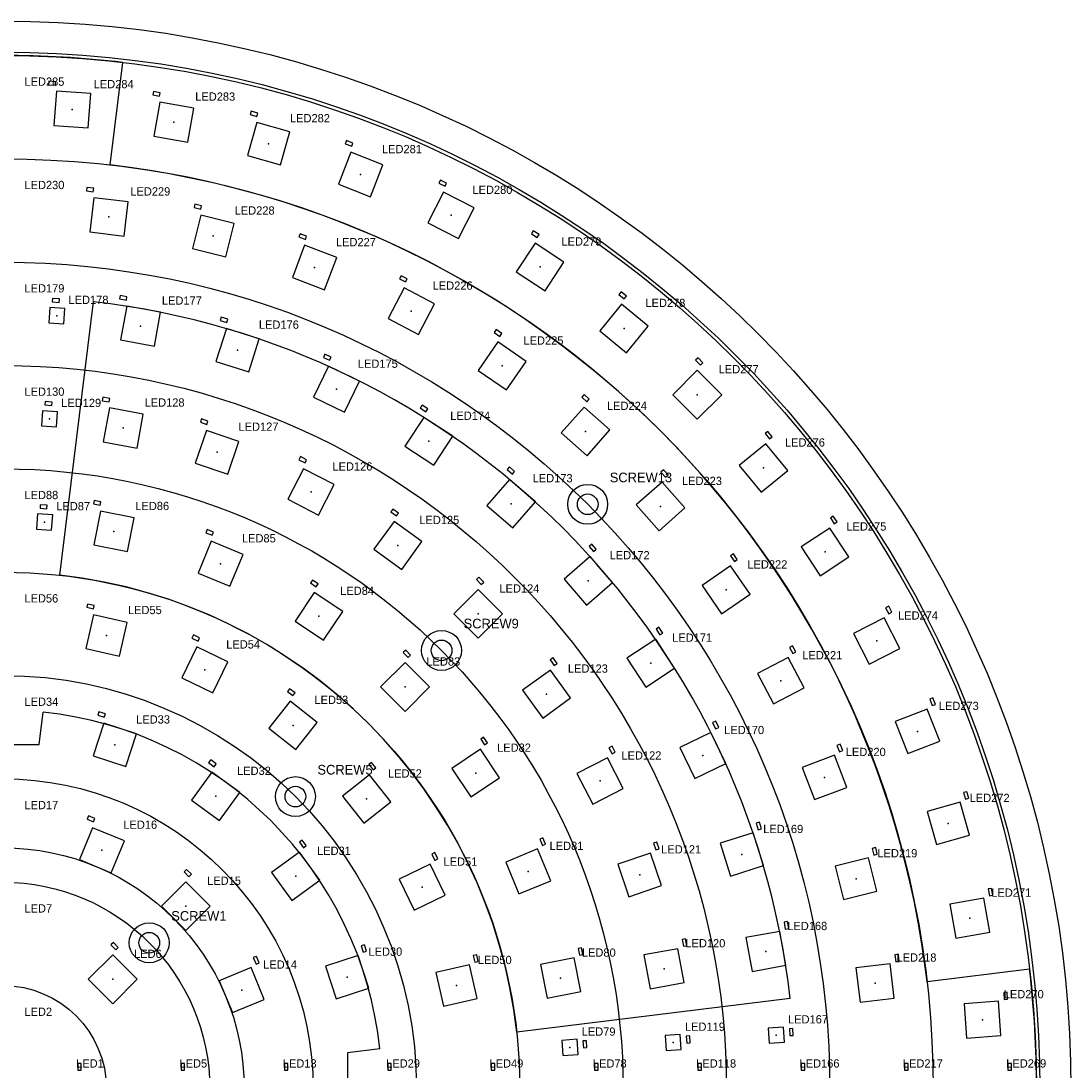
# Model space of a CAD drawing. Header units: millimetres. Extents: x -155 to 155, y -155 to 155.
# Tile 4 of 4: x 3 to 155, y 3 to 155. Entities that reach past the tile are written whole.
import ezdxf

# ---------------------------------------------------------------- set-up
doc = ezdxf.new("R2010")
doc.units = ezdxf.units.MM
for name, color, linetype in [('CAP_0402_BODY', 3, 'CONTINUOUS'), ('LABELS', 7, 'CONTINUOUS'), ('LED_2020_BODY', 30, 'CONTINUOUS'), ('LED_5050_BODY', 5, 'CONTINUOUS'), ('LED_CENTRES', 8, 'CONTINUOUS'), ('MOUNT_DRILL', 2, 'CONTINUOUS'), ('MOUNT_PAD_OD', 2, 'CONTINUOUS'), ('PCB_OUTLINE', 7, 'CONTINUOUS'), ('RING_BOUNDARIES', 8, 'CONTINUOUS'), ('SENSOR_REF', 9, 'CONTINUOUS'), ('TARGET_PATTERN', 1, 'CONTINUOUS')]:
    doc.layers.add(name, color=color, linetype=linetype)

msp = doc.modelspace()

# ---------------------------------------------------------------- linework, layer by layer
at = {"layer": 'CAP_0402_BODY'}
for p, q in [((6.63, 146.25), (6.6, 145.75)), ((6.6, 145.75), (7.6, 145.68)), ((7.63, 146.18), (6.63, 146.25)), ((7.6, 145.68), (7.63, 146.18)), ((21.82, 144.76), (21.73, 144.27)), ((21.73, 144.27), (22.72, 144.1)), ((22.81, 144.59), (21.82, 144.76)), ((22.72, 144.1), (22.81, 144.59)), ((36.02, 141.9), (35.88, 141.41)), ((36.98, 141.63), (36.02, 141.9)), ((35.88, 141.41), (36.85, 141.14)), ((36.85, 141.14), (36.98, 141.63)), ((49.85, 137.65), (49.67, 137.18)), ((49.67, 137.18), (50.6, 136.82)), ((50.78, 137.28), (49.85, 137.65)), ((50.6, 136.82), (50.78, 137.28)), ((63.49, 131.92), (63.26, 131.47)), ((63.26, 131.47), (64.15, 131.01)), ((64.37, 131.46), (63.49, 131.92)), ((64.15, 131.01), (64.37, 131.46)), ((12.16, 130.84), (12.1, 130.34)), ((12.1, 130.34), (13.09, 130.22)), ((13.15, 130.72), (12.16, 130.84)), ((13.09, 130.22), (13.15, 130.72)), ((27.84, 128.42), (27.72, 127.93)), ((28.81, 128.18), (27.84, 128.42)), ((28.69, 127.69), (28.81, 128.18)), ((27.72, 127.93), (28.69, 127.69)), ((43.12, 124.13), (42.94, 123.66)), ((42.94, 123.66), (43.88, 123.3)), ((44.05, 123.77), (43.12, 124.13)), ((43.88, 123.3), (44.05, 123.77)), ((76.95, 124.54), (76.68, 124.12)), ((76.68, 124.12), (77.51, 123.58)), ((77.79, 124), (76.95, 124.54)), ((77.51, 123.58), (77.79, 124)), ((57.77, 118.02), (57.53, 117.58)), ((57.53, 117.58), (58.42, 117.12)), ((58.65, 117.56), (57.77, 118.02)), ((58.42, 117.12), (58.65, 117.56)), ((7.17, 114.73), (7.14, 114.23)), ((8.17, 114.66), (7.17, 114.73)), ((8.14, 114.16), (8.17, 114.66)), ((17, 115.16), (16.91, 114.67)), ((16.91, 114.67), (17.89, 114.49)), ((17.98, 114.98), (17, 115.16)), ((17.89, 114.49), (17.98, 114.98)), ((89.7, 115.7), (89.38, 115.31)), ((89.38, 115.31), (90.16, 114.68)), ((90.47, 115.07), (89.7, 115.7)), ((90.16, 114.68), (90.47, 115.07)), ((7.14, 114.23), (8.14, 114.16)), ((31.67, 112.02), (31.52, 111.54)), ((31.52, 111.54), (32.47, 111.24)), ((32.62, 111.72), (31.67, 112.02)), ((32.47, 111.24), (32.62, 111.72)), ((71.57, 110.2), (71.29, 109.79)), ((71.29, 109.79), (72.11, 109.22)), ((72.39, 109.63), (71.57, 110.2)), ((72.11, 109.22), (72.39, 109.63)), ((46.71, 106.63), (46.49, 106.18)), ((46.49, 106.18), (47.39, 105.75)), ((47.61, 106.2), (46.71, 106.63)), ((47.39, 105.75), (47.61, 106.2)), ((100.87, 106.1), (100.52, 105.75)), ((100.52, 105.75), (101.22, 105.04)), ((101.58, 105.39), (100.87, 106.1)), ((101.22, 105.04), (101.58, 105.39)), ((84.33, 100.77), (84, 100.4)), ((85.08, 100.11), (84.33, 100.77)), ((6.1, 99.77), (6.07, 99.27)), ((6.07, 99.27), (7.06, 99.2)), ((7.1, 99.7), (6.1, 99.77)), ((7.06, 99.2), (7.1, 99.7)), ((14.49, 100.38), (14.4, 99.89)), ((14.4, 99.89), (15.39, 99.71)), ((15.47, 100.2), (14.49, 100.38)), ((15.39, 99.71), (15.47, 100.2)), ((60.82, 99.26), (60.54, 98.84)), ((61.66, 98.71), (60.82, 99.26)), ((84, 100.4), (84.75, 99.73)), ((84.75, 99.73), (85.08, 100.11)), ((60.54, 98.84), (61.38, 98.29)), ((61.38, 98.29), (61.66, 98.71)), ((28.79, 97.25), (28.63, 96.77)), ((28.63, 96.77), (29.58, 96.45)), ((29.74, 96.93), (28.79, 97.25)), ((29.58, 96.45), (29.74, 96.93)), ((111.02, 95.43), (110.63, 95.11)), ((110.63, 95.11), (111.26, 94.34)), ((111.65, 94.65), (111.02, 95.43)), ((111.26, 94.34), (111.65, 94.65)), ((43.17, 91.77), (42.94, 91.33)), ((44.06, 91.31), (43.17, 91.77)), ((42.94, 91.33), (43.83, 90.87)), ((43.83, 90.87), (44.06, 91.31)), ((73.49, 90.28), (73.16, 89.9)), ((74.25, 89.62), (73.49, 90.28)), ((73.16, 89.9), (73.92, 89.24)), ((73.92, 89.24), (74.25, 89.62)), ((95.86, 89.87), (95.49, 89.54)), ((95.49, 89.54), (96.15, 88.79)), ((96.53, 89.12), (95.86, 89.87)), ((96.15, 88.79), (96.53, 89.12)), ((13.22, 85.41), (13.12, 84.92)), ((14.2, 85.22), (13.22, 85.41)), ((5.4, 84.78), (5.36, 84.28)), ((5.36, 84.28), (6.36, 84.21)), ((6.4, 84.71), (5.4, 84.78)), ((6.36, 84.21), (6.4, 84.71)), ((13.12, 84.92), (14.1, 84.73)), ((14.1, 84.73), (14.2, 85.22)), ((56.58, 84.17), (56.28, 83.76)), ((57.39, 83.58), (56.58, 84.17)), ((56.28, 83.76), (57.09, 83.18)), ((57.09, 83.18), (57.39, 83.58)), ((120.5, 83.14), (120.08, 82.87)), ((120.08, 82.87), (120.62, 82.03)), ((121.04, 82.31), (120.5, 83.14)), ((120.62, 82.03), (121.04, 82.31)), ((29.63, 81.19), (29.44, 80.73)), ((30.55, 80.81), (29.63, 81.19)), ((30.36, 80.35), (30.55, 80.81)), ((29.44, 80.73), (30.36, 80.35)), ((85.43, 79.08), (85.05, 78.75)), ((85.05, 78.75), (85.7, 78)), ((86.08, 78.32), (85.43, 79.08)), ((85.7, 78), (86.08, 78.32)), ((106, 77.66), (105.59, 77.38)), ((105.59, 77.38), (106.15, 76.55)), ((106.57, 76.84), (106, 77.66)), ((106.15, 76.55), (106.57, 76.84)), ((44.9, 73.85), (44.62, 73.44)), ((44.62, 73.44), (45.45, 72.88)), ((45.73, 73.3), (44.9, 73.85)), ((45.45, 72.88), (45.73, 73.3)), ((69.05, 74.28), (68.7, 73.93)), ((68.7, 73.93), (69.4, 73.22)), ((69.76, 73.57), (69.05, 74.28)), ((69.4, 73.22), (69.76, 73.57)), ((12.27, 70.38), (12.16, 69.9)), ((13.24, 70.16), (12.27, 70.38)), ((13.13, 69.67), (13.24, 70.16)), ((12.16, 69.9), (13.13, 69.67)), ((128.54, 70.07), (128.09, 69.84)), ((128.09, 69.84), (128.55, 68.95)), ((129, 69.18), (128.54, 70.07)), ((128.55, 68.95), (129, 69.18)), ((27.62, 65.89), (27.41, 65.44)), ((28.52, 65.46), (27.62, 65.89)), ((95.19, 67), (94.77, 66.73)), ((94.77, 66.73), (95.32, 65.89)), ((95.74, 66.17), (95.19, 67)), ((95.32, 65.89), (95.74, 66.17)), ((27.41, 65.44), (28.31, 65.01)), ((28.31, 65.01), (28.52, 65.46)), ((114.59, 64.32), (114.14, 64.09)), ((114.14, 64.09), (114.61, 63.2)), ((115.05, 63.43), (114.59, 64.32)), ((58.44, 63.67), (58.09, 63.32)), ((58.09, 63.32), (58.8, 62.61)), ((59.15, 62.97), (58.44, 63.67)), ((58.8, 62.61), (59.15, 62.97)), ((79.82, 62.57), (79.41, 62.27)), ((80.41, 61.76), (79.82, 62.57)), ((114.61, 63.2), (115.05, 63.43)), ((79.41, 62.27), (80, 61.46)), ((80, 61.46), (80.41, 61.76)), ((41.59, 58.09), (41.28, 57.7)), ((42.38, 57.47), (41.59, 58.09)), ((41.28, 57.7), (42.06, 57.08)), ((42.06, 57.08), (42.38, 57.47)), ((134.95, 56.74), (134.49, 56.56)), ((134.49, 56.56), (134.85, 55.63)), ((135.32, 55.81), (134.95, 56.74)), ((134.85, 55.63), (135.32, 55.81)), ((13.89, 54.74), (13.74, 54.26)), ((13.74, 54.26), (14.69, 53.95)), ((14.85, 54.43), (13.89, 54.74)), ((14.69, 53.95), (14.85, 54.43)), ((103.45, 53.39), (102.99, 53.17)), ((103.88, 52.48), (103.45, 53.39)), ((102.99, 53.17), (103.42, 52.27)), ((103.42, 52.27), (103.88, 52.48)), ((69.74, 51.05), (69.33, 50.77)), ((69.33, 50.77), (69.88, 49.94)), ((70.3, 50.22), (69.74, 51.05)), ((69.88, 49.94), (70.3, 50.22)), ((88.38, 49.75), (87.93, 49.52)), ((87.93, 49.52), (88.39, 48.63)), ((88.84, 48.86), (88.38, 49.75)), ((88.39, 48.63), (88.84, 48.86)), ((121.5, 50.04), (121.03, 49.86)), ((121.03, 49.86), (121.39, 48.92)), ((121.39, 48.92), (121.86, 49.1)), ((121.86, 49.1), (121.5, 50.04)), ((30.13, 47.76), (29.83, 47.36)), ((29.83, 47.36), (30.64, 46.77)), ((30.94, 47.18), (30.13, 47.76)), ((53.48, 47.38), (53.09, 47.07)), ((54.1, 46.6), (53.48, 47.38)), ((30.64, 46.77), (30.94, 47.18)), ((53.09, 47.07), (53.71, 46.29)), ((53.71, 46.29), (54.1, 46.6)), ((139.89, 43.14), (139.41, 43.01)), ((139.41, 43.01), (139.68, 42.05)), ((140.17, 42.18), (139.89, 43.14)), ((139.68, 42.05), (140.17, 42.18)), ((12.41, 39.62), (12.21, 39.16)), ((12.21, 39.16), (13.14, 38.77)), ((13.33, 39.24), (12.41, 39.62)), ((13.14, 38.77), (13.33, 39.24)), ((109.78, 38.72), (109.3, 38.57)), ((109.3, 38.57), (109.61, 37.62)), ((110.08, 37.77), (109.78, 38.72)), ((109.61, 37.62), (110.08, 37.77)), ((43.41, 36.12), (43.01, 35.82)), ((43.01, 35.82), (43.6, 35.01)), ((44, 35.31), (43.41, 36.12)), ((43.6, 35.01), (44, 35.31)), ((78.36, 36.46), (77.9, 36.27)), ((77.9, 36.27), (78.28, 35.35)), ((78.28, 35.35), (78.74, 35.54)), ((78.74, 35.54), (78.36, 36.46)), ((94.89, 35.8), (94.41, 35.65)), ((94.41, 35.65), (94.73, 34.7)), ((95.21, 34.86), (94.89, 35.8)), ((62.68, 34.29), (62.23, 34.07)), ((62.23, 34.07), (62.66, 33.17)), ((63.11, 33.39), (62.68, 34.29)), ((94.73, 34.7), (95.21, 34.86)), ((126.65, 35.03), (126.16, 34.91)), ((126.16, 34.91), (126.4, 33.94)), ((126.4, 33.94), (126.89, 34.06)), ((126.89, 34.06), (126.65, 35.03)), ((62.66, 33.17), (63.11, 33.39)), ((26.62, 31.86), (26.27, 31.5)), ((26.27, 31.5), (26.98, 30.79)), ((27.33, 31.15), (26.62, 31.86)), ((26.98, 30.79), (27.33, 31.15)), ((143.47, 29.11), (142.98, 29.02)), ((142.98, 29.02), (143.16, 28.04)), ((143.65, 28.12), (143.47, 29.11)), ((143.16, 28.04), (143.65, 28.12)), ((113.85, 24.28), (113.36, 24.19)), ((113.36, 24.19), (113.53, 23.21)), ((113.53, 23.21), (114.03, 23.29)), ((114.03, 23.29), (113.85, 24.28)), ((99.05, 21.77), (98.56, 21.68)), ((98.56, 21.68), (98.74, 20.7)), ((99.23, 20.79), (99.05, 21.77)), ((16.02, 21.25), (15.66, 20.9)), ((15.66, 20.9), (16.37, 20.19)), ((16.72, 20.54), (16.02, 21.25)), ((16.37, 20.19), (16.72, 20.54)), ((52.45, 20.93), (51.97, 20.78)), ((51.97, 20.78), (52.28, 19.83)), ((52.28, 19.83), (52.76, 19.98)), ((52.76, 19.98), (52.45, 20.93)), ((83.97, 20.47), (83.48, 20.38)), ((83.48, 20.38), (83.67, 19.4)), ((84.16, 19.49), (83.97, 20.47)), ((98.74, 20.7), (99.23, 20.79)), ((36.79, 19.24), (36.32, 19.05)), ((36.32, 19.05), (36.71, 18.13)), ((36.71, 18.13), (37.17, 18.32)), ((37.17, 18.32), (36.79, 19.24)), ((68.74, 19.48), (68.25, 19.37)), ((68.25, 19.37), (68.47, 18.4)), ((68.47, 18.4), (68.96, 18.51)), ((68.96, 18.51), (68.74, 19.48)), ((83.67, 19.4), (84.16, 19.49)), ((129.95, 19.51), (129.45, 19.45)), ((129.45, 19.45), (129.57, 18.45)), ((129.57, 18.45), (130.07, 18.51)), ((130.07, 18.51), (129.95, 19.51)), ((145.72, 14.02), (145.23, 13.98)), ((145.23, 13.98), (145.3, 12.98)), ((145.79, 13.02), (145.72, 14.02)), ((145.3, 12.98), (145.79, 13.02)), ((99.66, 7.7), (99.16, 7.66)), ((99.16, 7.66), (99.23, 6.66)), ((99.73, 6.7), (99.66, 7.7)), ((114.62, 8.77), (114.12, 8.74)), ((114.12, 8.74), (114.19, 7.74)), ((114.19, 7.74), (114.69, 7.77)), ((114.69, 7.77), (114.62, 8.77)), ((84.67, 6.99), (84.17, 6.96)), ((84.17, 6.96), (84.24, 5.96)), ((84.74, 6), (84.67, 6.99)), ((99.23, 6.66), (99.73, 6.7)), ((84.24, 5.96), (84.74, 6)), ((11.35, 3.7), (10.85, 3.7)), ((10.85, 3.7), (10.85, 2.7)), ((11.35, 2.7), (11.35, 3.7)), ((26.35, 3.7), (25.85, 3.7)), ((25.85, 3.7), (25.85, 2.7)), ((26.35, 2.7), (26.35, 3.7)), ((41.35, 3.7), (40.85, 3.7)), ((40.85, 3.7), (40.85, 2.7)), ((41.35, 2.7), (41.35, 3.7)), ((56.35, 3.7), (55.85, 3.7)), ((55.85, 3.7), (55.85, 2.7)), ((56.35, 2.7), (56.35, 3.7)), ((71.35, 3.7), (70.85, 3.7)), ((70.85, 3.7), (70.85, 2.7)), ((71.35, 2.7), (71.35, 3.7)), ((86.35, 3.7), (85.85, 3.7)), ((85.85, 3.7), (85.85, 2.7)), ((86.35, 2.7), (86.35, 3.7)), ((101.35, 3.7), (100.85, 3.7)), ((100.85, 3.7), (100.85, 2.7)), ((101.35, 2.7), (101.35, 3.7)), ((116.35, 3.7), (115.85, 3.7)), ((115.85, 3.7), (115.85, 2.7)), ((116.35, 2.7), (116.35, 3.7)), ((131.35, 3.7), (130.85, 3.7)), ((130.85, 3.7), (130.85, 2.7)), ((131.35, 2.7), (131.35, 3.7)), ((146.35, 3.7), (145.85, 3.7)), ((145.85, 3.7), (145.85, 2.7)), ((146.35, 2.7), (146.35, 3.7)), ((10.85, 2.7), (11.35, 2.7)), ((25.85, 2.7), (26.35, 2.7)), ((40.85, 2.7), (41.35, 2.7)), ((55.85, 2.7), (56.35, 2.7)), ((70.85, 2.7), (71.35, 2.7)), ((85.85, 2.7), (86.35, 2.7)), ((100.85, 2.7), (101.35, 2.7)), ((115.85, 2.7), (116.35, 2.7)), ((130.85, 2.7), (131.35, 2.7)), ((145.85, 2.7), (146.35, 2.7))]:
    msp.add_line(p, q, dxfattribs=at)
at = {"layer": 'LED_2020_BODY'}
for p, q in [((6.78, 113.4), (6.63, 111.21)), ((8.98, 113.25), (6.78, 113.4)), ((8.82, 111.06), (8.98, 113.25)), ((6.63, 111.21), (8.82, 111.06)), ((5.71, 98.44), (5.56, 96.25)), ((7.9, 98.29), (5.71, 98.44)), ((7.75, 96.09), (7.9, 98.29)), ((5.56, 96.25), (7.75, 96.09)), ((5, 83.46), (4.84, 81.26)), ((7.2, 83.3), (5, 83.46)), ((7.03, 81.1), (7.2, 83.3)), ((4.84, 81.26), (7.03, 81.1)), ((98.29, 7.9), (96.09, 7.75)), ((96.09, 7.75), (96.25, 5.56)), ((98.44, 5.71), (98.29, 7.9)), ((113.25, 8.98), (111.06, 8.82)), ((111.06, 8.82), (111.21, 6.63)), ((113.4, 6.78), (113.25, 8.98)), ((83.3, 7.2), (81.1, 7.03)), ((81.1, 7.03), (81.26, 4.84)), ((83.46, 5), (83.3, 7.2)), ((111.21, 6.63), (113.4, 6.78)), ((81.26, 4.84), (83.46, 5)), ((96.25, 5.56), (98.44, 5.71))]:
    msp.add_line(p, q, dxfattribs=at)
at = {"layer": 'LED_5050_BODY'}
for p, q in [((7.74, 144.82), (7.38, 139.83)), ((12.72, 144.46), (7.74, 144.82)), ((12.37, 139.47), (12.72, 144.46)), ((22.77, 143.22), (21.9, 138.3)), ((27.69, 142.35), (22.77, 143.22)), ((26.82, 137.43), (27.69, 142.35)), ((36.81, 140.27), (35.46, 135.46)), ((41.62, 138.92), (36.81, 140.27)), ((7.38, 139.83), (12.37, 139.47)), ((40.27, 134.11), (41.62, 138.92)), ((21.9, 138.3), (26.82, 137.43)), ((50.48, 135.95), (48.66, 131.3)), ((55.13, 134.13), (50.48, 135.95)), ((35.46, 135.46), (40.27, 134.11)), ((53.31, 129.48), (55.13, 134.13)), ((48.66, 131.3), (53.31, 129.48)), ((63.94, 130.17), (61.66, 125.72)), ((68.39, 127.89), (63.94, 130.17)), ((13.19, 129.35), (12.59, 124.39)), ((18.15, 128.75), (13.19, 129.35)), ((17.55, 123.79), (18.15, 128.75)), ((28.68, 126.82), (27.49, 121.97)), ((33.54, 125.62), (28.68, 126.82)), ((66.1, 123.44), (68.39, 127.89)), ((32.34, 120.77), (33.54, 125.62)), ((61.66, 125.72), (66.1, 123.44)), ((12.59, 124.39), (17.55, 123.79)), ((27.49, 121.97), (32.34, 120.77)), ((43.76, 122.44), (41.99, 117.76)), ((48.44, 120.67), (43.76, 122.44)), ((77.21, 122.76), (74.48, 118.57)), ((81.4, 120.02), (77.21, 122.76)), ((46.66, 115.99), (48.44, 120.67)), ((78.67, 115.84), (81.4, 120.02)), ((41.99, 117.76), (46.66, 115.99)), ((74.48, 118.57), (78.67, 115.84)), ((58.2, 116.27), (55.88, 111.84)), ((62.63, 113.95), (58.2, 116.27)), ((17.94, 113.62), (17.05, 108.7)), ((22.86, 112.73), (17.94, 113.62)), ((60.3, 109.52), (62.63, 113.95)), ((89.77, 113.89), (86.61, 110.02)), ((93.65, 110.73), (89.77, 113.89)), ((21.97, 107.81), (22.86, 112.73)), ((55.88, 111.84), (60.3, 109.52)), ((32.41, 110.37), (30.89, 105.6)), ((37.17, 108.86), (32.41, 110.37)), ((86.61, 110.02), (90.48, 106.86)), ((90.48, 106.86), (93.65, 110.73)), ((17.05, 108.7), (21.97, 107.81)), ((35.66, 104.09), (37.17, 108.86)), ((71.79, 108.41), (68.95, 104.29)), ((75.91, 105.57), (71.79, 108.41)), ((30.89, 105.6), (35.66, 104.09)), ((73.07, 101.45), (75.91, 105.57)), ((47.21, 104.89), (45.06, 100.38)), ((51.72, 102.74), (47.21, 104.89)), ((68.95, 104.29), (73.07, 101.45)), ((100.76, 104.3), (97.23, 100.76)), ((104.3, 100.76), (100.76, 104.3)), ((49.57, 98.23), (51.72, 102.74)), ((97.23, 100.76), (100.76, 97.23)), ((100.76, 97.23), (104.3, 100.76)), ((45.06, 100.38), (49.57, 98.23)), ((15.43, 98.83), (14.54, 93.91)), ((20.35, 97.94), (15.43, 98.83)), ((19.45, 93.02), (20.35, 97.94)), ((84.33, 98.96), (81.02, 95.22)), ((88.08, 95.65), (84.33, 98.96)), ((61.08, 97.47), (58.33, 93.29)), ((65.26, 94.72), (61.08, 97.47)), ((29.5, 95.58), (27.9, 90.84)), ((34.24, 93.99), (29.5, 95.58)), ((62.51, 90.55), (65.26, 94.72)), ((81.02, 95.22), (84.76, 91.91)), ((84.76, 91.91), (88.08, 95.65)), ((14.54, 93.91), (19.45, 93.02)), ((32.64, 89.25), (34.24, 93.99)), ((58.33, 93.29), (62.51, 90.55)), ((110.73, 93.65), (106.86, 90.48)), ((113.89, 89.77), (110.73, 93.65)), ((27.9, 90.84), (32.64, 89.25)), ((43.62, 90.02), (41.33, 85.58)), ((48.06, 87.73), (43.62, 90.02)), ((106.86, 90.48), (110.02, 86.61)), ((73.51, 88.47), (70.23, 84.7)), ((77.29, 85.19), (73.51, 88.47)), ((110.02, 86.61), (113.89, 89.77)), ((45.77, 83.28), (48.06, 87.73)), ((95.65, 88.08), (91.91, 84.76)), ((98.96, 84.33), (95.65, 88.08)), ((41.33, 85.58), (45.77, 83.28)), ((14.13, 83.85), (13.16, 78.95)), ((19.03, 82.88), (14.13, 83.85)), ((70.23, 84.7), (74.01, 81.42)), ((74.01, 81.42), (77.29, 85.19)), ((91.91, 84.76), (95.22, 81.02)), ((95.22, 81.02), (98.96, 84.33)), ((18.06, 77.98), (19.03, 82.88)), ((56.76, 82.37), (53.82, 78.33)), ((60.8, 79.43), (56.76, 82.37)), ((120.02, 81.4), (115.84, 78.67)), ((122.76, 77.21), (120.02, 81.4)), ((30.22, 79.49), (28.3, 74.87)), ((34.84, 77.57), (30.22, 79.49)), ((57.86, 75.39), (60.8, 79.43)), ((13.16, 78.95), (18.06, 77.98)), ((53.82, 78.33), (57.86, 75.39)), ((115.84, 78.67), (118.57, 74.48)), ((32.92, 72.95), (34.84, 77.57)), ((85.19, 77.29), (81.42, 74.01)), ((88.47, 73.51), (85.19, 77.29)), ((118.57, 74.48), (122.76, 77.21)), ((28.3, 74.87), (32.92, 72.95)), ((105.57, 75.91), (101.45, 73.07)), ((108.41, 71.79), (105.57, 75.91)), ((81.42, 74.01), (84.7, 70.23)), ((84.7, 70.23), (88.47, 73.51)), ((45.14, 72.06), (42.37, 67.91)), ((49.3, 69.29), (45.14, 72.06)), ((68.94, 72.48), (65.41, 68.94)), ((72.48, 68.94), (68.94, 72.48)), ((101.45, 73.07), (104.29, 68.95)), ((104.29, 68.95), (108.41, 71.79)), ((13.14, 68.8), (12.03, 63.93)), ((18.01, 67.69), (13.14, 68.8)), ((46.52, 65.13), (49.3, 69.29)), ((65.41, 68.94), (68.94, 65.41)), ((68.94, 65.41), (72.48, 68.94)), ((16.9, 62.81), (18.01, 67.69)), ((42.37, 67.91), (46.52, 65.13)), ((127.89, 68.39), (123.44, 66.1)), ((130.17, 63.94), (127.89, 68.39)), ((123.44, 66.1), (125.72, 61.66)), ((28.12, 64.15), (25.95, 59.65)), ((32.62, 61.98), (28.12, 64.15)), ((94.72, 65.26), (90.55, 62.51)), ((97.47, 61.08), (94.72, 65.26)), ((12.03, 63.93), (16.9, 62.81)), ((90.55, 62.51), (93.29, 58.33)), ((113.95, 62.63), (109.52, 60.3)), ((116.27, 58.2), (113.95, 62.63)), ((125.72, 61.66), (130.17, 63.94)), ((30.45, 57.48), (32.62, 61.98)), ((58.34, 61.87), (54.8, 58.34)), ((61.87, 58.34), (58.34, 61.87)), ((93.29, 58.33), (97.47, 61.08)), ((25.95, 59.65), (30.45, 57.48)), ((79.43, 60.8), (75.39, 57.86)), ((82.37, 56.76), (79.43, 60.8)), ((109.52, 60.3), (111.84, 55.88)), ((54.8, 58.34), (58.34, 54.8)), ((58.34, 54.8), (61.87, 58.34)), ((111.84, 55.88), (116.27, 58.2)), ((75.39, 57.86), (78.33, 53.82)), ((78.33, 53.82), (82.37, 56.76)), ((41.69, 56.29), (38.57, 52.38)), ((45.6, 53.17), (41.69, 56.29)), ((134.13, 55.13), (129.48, 53.31)), ((135.95, 50.48), (134.13, 55.13)), ((14.62, 53.08), (13.07, 48.33)), ((19.37, 51.54), (14.62, 53.08)), ((38.57, 52.38), (42.48, 49.26)), ((42.48, 49.26), (45.6, 53.17)), ((129.48, 53.31), (131.3, 48.66)), ((17.83, 46.78), (19.37, 51.54)), ((102.74, 51.72), (98.23, 49.57)), ((104.89, 47.21), (102.74, 51.72)), ((131.3, 48.66), (135.95, 50.48)), ((69.29, 49.3), (65.13, 46.52)), ((72.06, 45.14), (69.29, 49.3)), ((98.23, 49.57), (100.38, 45.06)), ((13.07, 48.33), (17.83, 46.78)), ((87.73, 48.06), (83.28, 45.77)), ((90.02, 43.62), (87.73, 48.06)), ((120.67, 48.44), (115.99, 46.66)), ((122.44, 43.76), (120.67, 48.44)), ((30.31, 45.97), (27.37, 41.92)), ((34.35, 43.03), (30.31, 45.97)), ((65.13, 46.52), (67.91, 42.37)), ((83.28, 45.77), (85.58, 41.33)), ((100.38, 45.06), (104.89, 47.21)), ((115.99, 46.66), (117.76, 41.99)), ((53.17, 45.6), (49.26, 42.48)), ((56.29, 41.69), (53.17, 45.6)), ((67.91, 42.37), (72.06, 45.14)), ((31.41, 38.98), (34.35, 43.03)), ((85.58, 41.33), (90.02, 43.62)), ((117.76, 41.99), (122.44, 43.76)), ((27.37, 41.92), (31.41, 38.98)), ((49.26, 42.48), (52.38, 38.57)), ((52.38, 38.57), (56.29, 41.69)), ((138.92, 41.62), (134.11, 40.27)), ((140.27, 36.81), (138.92, 41.62)), ((134.11, 40.27), (135.46, 35.46)), ((13, 37.91), (11.08, 33.29)), ((17.62, 36), (13, 37.91)), ((108.86, 37.17), (104.09, 35.66)), ((110.37, 32.41), (108.86, 37.17)), ((135.46, 35.46), (140.27, 36.81)), ((15.7, 31.38), (17.62, 36)), ((104.09, 35.66), (105.6, 30.89)), ((43.03, 34.35), (38.98, 31.41)), ((45.97, 30.31), (43.03, 34.35)), ((77.57, 34.84), (72.95, 32.92)), ((79.49, 30.22), (77.57, 34.84)), ((93.99, 34.24), (89.25, 32.64)), ((95.58, 29.5), (93.99, 34.24)), ((125.62, 33.54), (120.77, 32.34)), ((126.82, 28.68), (125.62, 33.54)), ((11.08, 33.29), (15.7, 31.38)), ((61.98, 32.62), (57.48, 30.45)), ((64.15, 28.12), (61.98, 32.62)), ((72.95, 32.92), (74.87, 28.3)), ((89.25, 32.64), (90.84, 27.9)), ((105.6, 30.89), (110.37, 32.41)), ((120.77, 32.34), (121.97, 27.49)), ((38.98, 31.41), (41.92, 27.37)), ((26.52, 30.05), (22.98, 26.52)), ((30.05, 26.52), (26.52, 30.05)), ((41.92, 27.37), (45.97, 30.31)), ((57.48, 30.45), (59.65, 25.95)), ((74.87, 28.3), (79.49, 30.22)), ((90.84, 27.9), (95.58, 29.5)), ((59.65, 25.95), (64.15, 28.12)), ((121.97, 27.49), (126.82, 28.68)), ((142.35, 27.69), (137.43, 26.82)), ((143.22, 22.77), (142.35, 27.69)), ((22.98, 26.52), (26.52, 22.98)), ((26.52, 22.98), (30.05, 26.52)), ((137.43, 26.82), (138.3, 21.9)), ((112.73, 22.86), (107.81, 21.97)), ((107.81, 21.97), (108.7, 17.05)), ((113.62, 17.94), (112.73, 22.86)), ((138.3, 21.9), (143.22, 22.77)), ((97.94, 20.35), (93.02, 19.45)), ((98.83, 15.43), (97.94, 20.35)), ((15.91, 19.45), (12.37, 15.91)), ((19.45, 15.91), (15.91, 19.45)), ((51.54, 19.37), (46.78, 17.83)), ((53.08, 14.62), (51.54, 19.37)), ((82.88, 19.03), (77.98, 18.06)), ((83.85, 14.13), (82.88, 19.03)), ((93.02, 19.45), (93.91, 14.54)), ((36, 17.62), (31.38, 15.7)), ((37.91, 13), (36, 17.62)), ((46.78, 17.83), (48.33, 13.07)), ((67.69, 18.01), (62.81, 16.9)), ((62.81, 16.9), (63.93, 12.03)), ((68.8, 13.14), (67.69, 18.01)), ((77.98, 18.06), (78.95, 13.16)), ((108.7, 17.05), (113.62, 17.94)), ((128.75, 18.15), (123.79, 17.55)), ((123.79, 17.55), (124.39, 12.59)), ((129.35, 13.19), (128.75, 18.15)), ((12.37, 15.91), (15.91, 12.37)), ((15.91, 12.37), (19.45, 15.91)), ((31.38, 15.7), (33.29, 11.08)), ((93.91, 14.54), (98.83, 15.43)), ((48.33, 13.07), (53.08, 14.62)), ((78.95, 13.16), (83.85, 14.13)), ((33.29, 11.08), (37.91, 13)), ((63.93, 12.03), (68.8, 13.14)), ((124.39, 12.59), (129.35, 13.19)), ((144.46, 12.72), (139.47, 12.37)), ((139.47, 12.37), (139.83, 7.38)), ((144.82, 7.74), (144.46, 12.72)), ((139.83, 7.38), (144.82, 7.74))]:
    msp.add_line(p, q, dxfattribs=at)
at = {"layer": 'LED_CENTRES'}
for p in [(10.05, 142.14), (24.79, 140.33), (38.54, 137.19), (51.89, 132.71), (15.37, 126.57), (65.02, 126.8), (30.51, 123.8), (45.21, 119.21), (77.94, 119.3), (59.25, 112.9), (7.8, 112.23), (19.95, 110.72), (90.13, 110.38), (34.03, 107.23), (72.43, 104.93), (48.39, 101.56), (100.76, 100.76), (6.73, 97.27), (17.44, 95.93), (84.55, 95.44), (61.8, 94.01), (31.07, 92.42), (110.38, 90.13), (44.7, 86.65), (73.76, 84.94), (95.44, 84.55), (6.02, 82.28), (16.09, 80.91), (57.31, 78.88), (119.3, 77.94), (31.57, 76.22), (84.94, 73.76), (104.93, 72.43), (45.83, 68.6), (68.94, 68.94), (15.02, 65.81), (126.8, 65.02), (94.01, 61.8), (29.29, 60.82), (58.34, 58.34), (112.9, 59.25), (78.88, 57.31), (42.09, 52.77), (132.71, 51.89), (16.22, 49.93), (101.56, 48.39), (68.6, 45.83), (86.65, 44.7), (119.21, 45.21), (30.86, 42.47), (52.77, 42.09), (137.19, 38.54), (14.35, 34.65), (107.23, 34.03), (42.47, 30.86), (76.22, 31.57), (92.42, 31.07), (123.8, 30.51), (60.82, 29.29), (26.52, 26.52), (140.33, 24.79), (110.72, 19.95), (95.93, 17.44), (15.91, 15.91), (49.93, 16.22), (80.91, 16.09), (126.57, 15.37), (34.65, 14.35), (65.81, 15.02), (142.14, 10.05), (112.23, 7.8), (97.27, 6.73), (82.28, 6.02)]:
    msp.add_point(p, dxfattribs=at)
at = {"layer": 'MOUNT_DRILL'}
for centre in [(84.85, 84.85), (63.64, 63.64), (42.43, 42.43), (21.21, 21.21)]:
    msp.add_circle(centre, 1.5, dxfattribs=at)
at = {"layer": 'MOUNT_PAD_OD'}
for centre in [(84.85, 84.85), (63.64, 63.64), (42.43, 42.43), (21.21, 21.21)]:
    msp.add_circle(centre, 2.9, dxfattribs=at)
at = {"layer": 'PCB_OUTLINE'}
msp.add_circle((0, 0), 150, dxfattribs=at)
at = {"layer": 'RING_BOUNDARIES'}
for radius in [150, 135, 120, 105, 90, 75, 60, 45, 30, 15]:
    msp.add_circle((0, 0), radius, dxfattribs=at)
at = {"layer": 'SENSOR_REF'}
for radius in [155, 150.5]:
    msp.add_circle((0, 0), radius, dxfattribs=at)
at = {"layer": 'TARGET_PATTERN'}
for p, q in [((15.55, 134.1), (17.38, 148.99)), ((8.24, 74.55), (13.11, 114.25)), ((5.22, 50), (5.8, 54.69)), ((-5.22, 50), (5.22, 50)), ((148.99, 17.38), (134.1, 15.55)), ((114.25, 13.11), (74.55, 8.24)), ((54.69, 5.8), (50, 5.22)), ((50, 5.22), (50, -5.22))]:
    msp.add_line(p, q, dxfattribs=at)
for radius in [35, 15]:
    msp.add_circle((0, 0), radius, dxfattribs=at)
for radius, start, end in [(150, 83.3479, 96.6521), (135, 6.6134, 83.3866), (115, 6.5462, 83.4538), (75, 6.3041, 83.6959), (55, 6.0511, 83.9489), (150, 353.3479, 6.6521)]:
    msp.add_arc((0, 0), radius, start, end, dxfattribs=at)

# ---------------------------------------------------------------- texts
at = {"layer": 'LABELS'}
for s, height, p in [('LED285', 1.2, (3.1, 145.6)), ('LED284', 1.2, (13.15, 145.24)), ('LED283', 1.2, (27.89, 143.43)), ('LED282', 1.2, (41.64, 140.29)), ('LED281', 1.2, (54.99, 135.81)), ('LED230', 1.2, (3.1, 130.6)), ('LED280', 1.2, (68.12, 129.9)), ('LED229', 1.2, (18.47, 129.67)), ('LED228', 1.2, (33.61, 126.9)), ('LED227', 1.2, (48.31, 122.31)), ('LED279', 1.2, (81.04, 122.4)), ('LED179', 1.2, (3.1, 115.6)), ('LED226', 1.2, (62.35, 116)), ('LED178', 1.2, (9.5, 113.93)), ('LED177', 1.2, (23.05, 113.82)), ('LED278', 1.2, (93.23, 113.48)), ('LED176', 1.2, (37.13, 110.33)), ('LED225', 1.2, (75.53, 108.03)), ('LED175', 1.2, (51.49, 104.66)), ('LED277', 1.2, (103.86, 103.86)), ('LED130', 1.2, (3.1, 100.6)), ('LED129', 1.2, (8.43, 98.97)), ('LED128', 1.2, (20.54, 99.03)), ('LED224', 1.2, (87.65, 98.54)), ('LED174', 1.2, (64.9, 97.11)), ('LED127', 1.2, (34.17, 95.52)), ('LED276', 1.2, (113.48, 93.23)), ('LED126', 1.2, (47.8, 89.75)), ('LED173', 1.2, (76.86, 88.04)), ('SCREW13', 1.4, (88.05, 88.05)), ('LED223', 1.2, (98.54, 87.65)), ('LED88', 1.2, (3.1, 85.6)), ('LED87', 1.2, (7.72, 83.98)), ('LED86', 1.2, (19.19, 84.01)), ('LED125', 1.2, (60.41, 81.98)), ('LED275', 1.2, (122.4, 81.04)), ('LED85', 1.2, (34.67, 79.32)), ('LED172', 1.2, (88.04, 76.86)), ('LED222', 1.2, (108.03, 75.53)), ('LED124', 1.2, (72.04, 72.04)), ('LED56', 1.2, (3.1, 70.6)), ('LED84', 1.2, (48.93, 71.7)), ('LED55', 1.2, (18.12, 68.91)), ('LED274', 1.2, (129.9, 68.12)), ('SCREW9', 1.4, (66.84, 66.84)), ('LED171', 1.2, (97.11, 64.9)), ('LED54', 1.2, (32.39, 63.92)), ('LED83', 1.2, (61.44, 61.44)), ('LED221', 1.2, (116, 62.35)), ('LED123', 1.2, (81.98, 60.41)), ('LED34', 1.2, (3.1, 55.6)), ('LED53', 1.2, (45.19, 55.87)), ('LED273', 1.2, (135.81, 54.99)), ('LED33', 1.2, (19.32, 53.03)), ('LED170', 1.2, (104.66, 51.49)), ('LED82', 1.2, (71.7, 48.93)), ('LED122', 1.2, (89.75, 47.8)), ('LED220', 1.2, (122.31, 48.31)), ('LED32', 1.2, (33.96, 45.57)), ('SCREW5', 1.4, (45.63, 45.63)), ('LED52', 1.2, (55.87, 45.19)), ('LED272', 1.2, (140.29, 41.64)), ('LED17', 1.2, (3.1, 40.6)), ('LED16', 1.2, (17.45, 37.75)), ('LED169', 1.2, (110.33, 37.13)), ('LED31', 1.2, (45.57, 33.96)), ('LED81', 1.2, (79.32, 34.67)), ('LED121', 1.2, (95.52, 34.17)), ('LED51', 1.2, (63.92, 32.39)), ('LED219', 1.2, (126.9, 33.61)), ('LED15', 1.2, (29.62, 29.62)), ('LED271', 1.2, (143.43, 27.89)), ('LED7', 1.2, (3.1, 25.6)), ('SCREW1', 1.4, (24.41, 24.41)), ('LED168', 1.2, (113.82, 23.05)), ('LED120', 1.2, (99.03, 20.54)), ('LED6', 1.2, (19.01, 19.01)), ('LED30', 1.2, (53.03, 19.32)), ('LED80', 1.2, (84.01, 19.19)), ('LED14', 1.2, (37.75, 17.45)), ('LED50', 1.2, (68.91, 18.12)), ('LED218', 1.2, (129.67, 18.47)), ('LED270', 1.2, (145.24, 13.15)), ('LED2', 1.2, (3.1, 10.6)), ('LED167', 1.2, (113.93, 9.5)), ('LED119', 1.2, (98.97, 8.43)), ('LED79', 1.2, (83.98, 7.72)), ('LED1', 1.2, (10.6, 3.1)), ('LED5', 1.2, (25.6, 3.1)), ('LED13', 1.2, (40.6, 3.1)), ('LED29', 1.2, (55.6, 3.1)), ('LED49', 1.2, (70.6, 3.1)), ('LED78', 1.2, (85.6, 3.1)), ('LED118', 1.2, (100.6, 3.1)), ('LED166', 1.2, (115.6, 3.1)), ('LED217', 1.2, (130.6, 3.1)), ('LED269', 1.2, (145.6, 3.1))]:
    msp.add_text(s, height=height, dxfattribs=at).set_placement(p)

doc.saveas('drawing.dxf')
